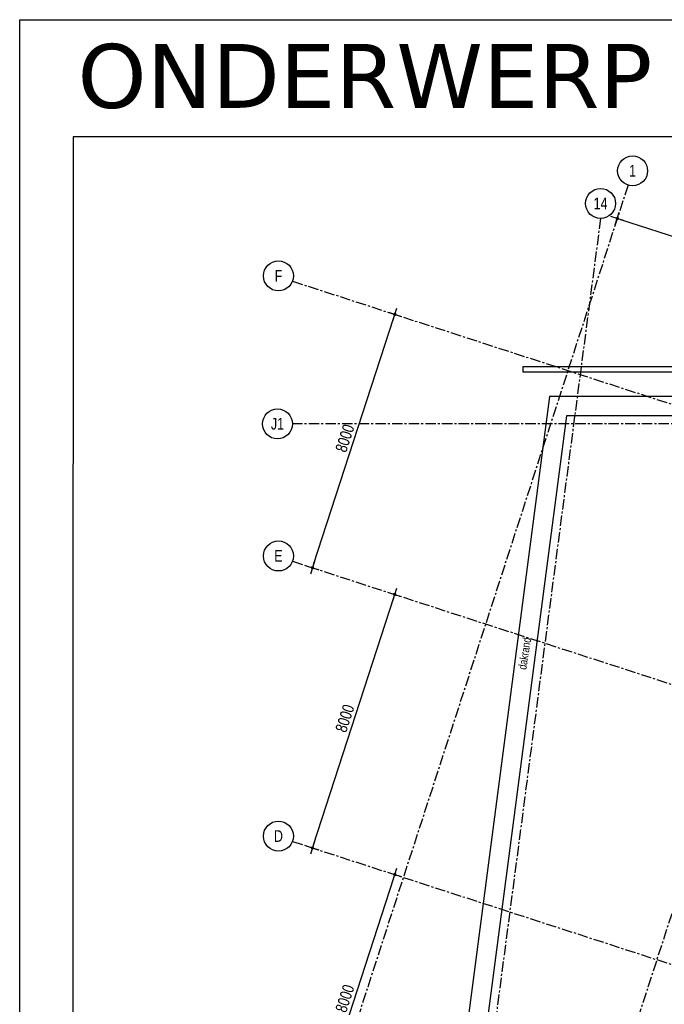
# Model space of a CAD drawing. Header units: millimetres. Extents: x -4106 to 114694, y -37499 to 54647.
# Tile 3 of 109: x -4106 to 15241, y 19017 to 48581. Entities that reach past the tile are written whole.
import ezdxf
from ezdxf.enums import TextEntityAlignment as Align

# ---------------------------------------------------------------- set-up
doc = ezdxf.new("R2010")
doc.units = ezdxf.units.MM
doc.header["$LTSCALE"] = 50
for name, pattern in [('B0301', [25, 12.5, -6.25, 0, -6.25]), ('XREF_STRAMIEN$0$B0201', [50, 31.25, -6.25, 6.25, -6.25]), ('XREF_STRAMIEN$0$B0202', [28.125, 18.75, -3.125, 3.125, -3.125])]:
    doc.linetypes.add(name, pattern=pattern)
for name, color, linetype in [('FOK_07_STRAMIEN', 13, 'B0301'), ('FOK_22_BINNENWANDEN', 2, 'Continuous'), ('XREF_05-werkset$0$AI28XH2-_STAAL', 1, 'Continuous'), ('XREF_05-werkset$0$AI47----_DAKAFW', 242, 'Continuous'), ('XREF_05-werkset$0$AT$1A---_ALGEMEEN', 7, 'Continuous'), ('XREF_STRAMIEN$0$AL$7A---_STRAMIEN', 1, 'XREF_STRAMIEN$0$B0201'), ('XREF_STRAMIEN$0$AM$1A---_ALGEMEEN', 1, 'Continuous'), ('XREF_STRAMIEN$0$BB$7A---_STRAMIEN', 7, 'Continuous'), ('XREF_STRAMIEN$0$BL$7A---_STRAMIEN', 1, 'XREF_STRAMIEN$0$B0202')]:
    doc.layers.add(name, color=color, linetype=linetype)
doc.styles.add('XREF_05-werkset$0$02_100', font='ABTPR.SHX', dxfattribs={"width": 0.8, "height": 250})
doc.styles.add('XREF_STRAMIEN$0$03_1', font='B-GBP.SHX', dxfattribs={"width": 0.8, "height": 3.5})
doc.styles.add('XREF_STRAMIEN$0$03_100', font='B-GBP.SHX', dxfattribs={"width": 0.8, "height": 350})
doc.dimstyles.new('XREF_STRAMIEN$0$03_100', dxfattribs={"dimscale": 100, "dimtxt": 2.5, "dimasz": 1, "dimexe": 2, "dimexo": 0, "dimgap": 1, "dimtad": 1, "dimdec": 0, "dimdsep": 46, "dimtxsty": 'XREF_STRAMIEN$0$03_100', "dimblk": 'XREF_STRAMIEN$0$abt-dot-m', "dimcen": 1, "dimdle": 1, "dimclre": 256, "dimclrt": 3, "dimadec": 3, "dimazin": 0, "dimtfac": 1, "dimtdec": 4, "dimtix": 1, "dimtmove": 2, "dimatfit": 3, "dimldrblk": 'XREF_STRAMIEN$0$dot', "dimfxl": 1, "dimtolj": 1, "dimtzin": 0, "dimarcsym": 0})

# ---------------------------------------------------------------- blocks, each defined once
blk = doc.blocks.new('XREF_05-werkset')
at = {"layer": 'XREF_05-werkset$0$AI28XH2-_STAAL', "color": 252}
blk.add_lwpolyline([(16948, 37995), (11006, 37995), (11006, 38170), (16948, 38170)], close=True, dxfattribs=at)
at = {"layer": 'XREF_05-werkset$0$AI47----_DAKAFW'}
for points in [[(17776, 37270), (11796, 37270), (6568, -2657), (42250, -14237)], [(17700, 36690), (12305, 36690), (7205, -2254), (42784, -13801)]]:
    blk.add_lwpolyline(points, dxfattribs=at)
at = {"layer": 'XREF_05-werkset$0$AT$1A---_ALGEMEEN', "color": 7, "style": 'XREF_05-werkset$0$02_100', "width": 0.8}
blk.add_text('dakrand', height=250, rotation=81.121, dxfattribs=at).set_placement((11097, 29053))
blk = doc.blocks.new('XREF_STRAMIEN$0$B-S-00-00VY')
at = {"layer": 'XREF_STRAMIEN$0$BL$7A---_STRAMIEN', "color": 1, "linetype": 'Continuous'}
blk.add_circle((0, -4.5), 4.5, dxfattribs=at)
at = {"layer": 'XREF_STRAMIEN$0$BB$7A---_STRAMIEN', "color": 3, "style": 'XREF_STRAMIEN$0$03_1', "width": 0.8}
blk.add_attdef('STRAMIEN', text='', height=3.5, dxfattribs=at).set_placement((0, -4.48), align=Align.MIDDLE)
blk = doc.blocks.new('XREF_STRAMIEN$0$abt-dot-m')
for p, q in [((-2, 0), (0, 0)), ((0, 0), (2, 0))]:
    blk.add_line(p, q)
at = {"color": 1, "const_width": 0.5}
blk.add_lwpolyline([(-0.25, 0, 1), (0.25, 0, 1)], format="xyb", close=True, dxfattribs=at)
blk = doc.blocks.new('*D255')
at = {"layer": 'Defpoints', "color": 0}
for p in [(13768, 42423), (21377, 39953), (21439, 40143)]:
    blk.add_point(p, dxfattribs=at)
at = {"layer": 'XREF_STRAMIEN$0$AM$1A---_ALGEMEEN', "lineweight": -2}
for p, q in [((13768, 42423), (13891, 42803)), ((21377, 39953), (21500, 40334))]:
    blk.add_line(p, q, dxfattribs=at)
at = {"layer": 'XREF_STRAMIEN$0$AM$1A---_ALGEMEEN', "color": 0, "lineweight": -2}
blk.add_line((13924, 42582), (21344, 40174), dxfattribs=at)
at = {"layer": 'XREF_STRAMIEN$0$AM$1A---_ALGEMEEN', "color": 0, "lineweight": -2, "xscale": 100, "yscale": 100, "zscale": 100}
for p, rotation in [((13829, 42613), 162.0199999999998), ((21439, 40143), 342.0199999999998)]:
    blk.add_blockref('XREF_STRAMIEN$0$abt-dot-m', p, dxfattribs=dict(at, rotation=rotation))
at = {"layer": 'XREF_STRAMIEN$0$AM$1A---_ALGEMEEN', "color": 3, "insert": (17719, 41640), "char_height": 350, "attachment_point": 5, "rotation": 342.02, "style": 'XREF_STRAMIEN$0$03_100'}
blk.add_mtext('\\A1;8000', dxfattribs=at)
blk = doc.blocks.new('XREF_STRAMIEN$0$dot')
at = {"color": 1, "const_width": 0.5}
blk.add_lwpolyline([(-0.25, 0, 1), (0.25, 0, 1)], format="xyb", close=True, dxfattribs=at)
blk = doc.blocks.new('*D257')
at = {"layer": 'Defpoints', "color": 0}
for p in [(6960, 22973), (7151, 22912), (4491, 15364)]:
    blk.add_point(p, dxfattribs=at)
at = {"layer": 'XREF_STRAMIEN$0$AM$1A---_ALGEMEEN', "color": 0, "lineweight": -2}
blk.add_line((4712, 15397), (7120, 22817), dxfattribs=at)
at = {"layer": 'XREF_STRAMIEN$0$AM$1A---_ALGEMEEN', "lineweight": -2}
for p, q in [((6960, 22973), (7341, 22850)), ((4491, 15364), (4871, 15241))]:
    blk.add_line(p, q, dxfattribs=at)
at = {"layer": 'XREF_STRAMIEN$0$AM$1A---_ALGEMEEN', "color": 0, "lineweight": -2, "xscale": 100, "yscale": 100, "zscale": 100}
for p, rotation in [((7151, 22912), 72.01999999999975), ((4681, 15302), 252.0199999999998)]:
    blk.add_blockref('XREF_STRAMIEN$0$abt-dot-m', p, dxfattribs=dict(at, rotation=rotation))
at = {"layer": 'XREF_STRAMIEN$0$AM$1A---_ALGEMEEN', "color": 3, "insert": (5654, 19192), "char_height": 350, "attachment_point": 5, "rotation": 72.02, "style": 'XREF_STRAMIEN$0$03_100'}
blk.add_mtext('\\A1;8000', dxfattribs=at)
blk = doc.blocks.new('*D258')
at = {"layer": 'Defpoints', "color": 0}
for p in [(6960, 31384), (7151, 31322), (4491, 23775)]:
    blk.add_point(p, dxfattribs=at)
at = {"layer": 'XREF_STRAMIEN$0$AM$1A---_ALGEMEEN', "lineweight": -2}
for p, q in [((6960, 31384), (7341, 31261)), ((4491, 23775), (4871, 23651))]:
    blk.add_line(p, q, dxfattribs=at)
at = {"layer": 'XREF_STRAMIEN$0$AM$1A---_ALGEMEEN', "color": 0, "lineweight": -2}
blk.add_line((4712, 23808), (7120, 31227), dxfattribs=at)
at = {"layer": 'XREF_STRAMIEN$0$AM$1A---_ALGEMEEN', "color": 0, "lineweight": -2, "xscale": 100, "yscale": 100, "zscale": 100}
for p, rotation in [((7151, 31322), 72.01999999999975), ((4681, 23713), 252.0199999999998)]:
    blk.add_blockref('XREF_STRAMIEN$0$abt-dot-m', p, dxfattribs=dict(at, rotation=rotation))
at = {"layer": 'XREF_STRAMIEN$0$AM$1A---_ALGEMEEN', "color": 3, "insert": (5654, 27603), "char_height": 350, "attachment_point": 5, "rotation": 72.02, "style": 'XREF_STRAMIEN$0$03_100'}
blk.add_mtext('\\A1;8000', dxfattribs=at)
blk = doc.blocks.new('*D259')
at = {"layer": 'Defpoints', "color": 0}
for p in [(6960, 39795), (7151, 39733), (4491, 32186)]:
    blk.add_point(p, dxfattribs=at)
at = {"layer": 'XREF_STRAMIEN$0$AM$1A---_ALGEMEEN', "color": 0, "lineweight": -2}
blk.add_line((4712, 32219), (7120, 39638), dxfattribs=at)
at = {"layer": 'XREF_STRAMIEN$0$AM$1A---_ALGEMEEN', "lineweight": -2}
for p, q in [((6960, 39795), (7341, 39671)), ((4491, 32186), (4871, 32062))]:
    blk.add_line(p, q, dxfattribs=at)
at = {"layer": 'XREF_STRAMIEN$0$AM$1A---_ALGEMEEN', "color": 0, "lineweight": -2, "xscale": 100, "yscale": 100, "zscale": 100}
for p, rotation in [((7151, 39733), 72.01999999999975), ((4681, 32124), 252.0199999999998)]:
    blk.add_blockref('XREF_STRAMIEN$0$abt-dot-m', p, dxfattribs=dict(at, rotation=rotation))
at = {"layer": 'XREF_STRAMIEN$0$AM$1A---_ALGEMEEN', "color": 3, "insert": (5654, 36013), "char_height": 350, "attachment_point": 5, "rotation": 72.02, "style": 'XREF_STRAMIEN$0$03_100'}
blk.add_mtext('\\A1;8000', dxfattribs=at)
blk = doc.blocks.new('A$C346C0858')
at = {"layer": 'Defpoints'}
for points in [[(0, 0), (0, 84000), (118800, 84000), (118800, 0)], [(1569, 1982), (110153, 1982), (110153, 80482), (1600, 80482)]]:
    blk.add_lwpolyline(points, close=True, dxfattribs=at)
at = {"layer": 'Defpoints', "insert": (1735, 83272), "char_height": 1920, "width": 14770.21, "attachment_point": 1}
blk.add_mtext('{\\fVerdana|b0|i0|c0|p34;ONDERWERP}', dxfattribs=at)
blk = doc.blocks.new('XREF_STRAMIEN')
at = {"layer": 'XREF_STRAMIEN$0$AL$7A---_STRAMIEN', "ltscale": 0.2}
for p, q in [((13327.6, 42612.9), (6639.6, -8462.8)), ((4081.1, 40729.3), (99881.1, 9638.9)), ((99881.1, 36444.7), (4081.1, 36444.7)), ((4081.1, 32318.5), (99881.1, 1228.2)), ((4081.1, 23907.8), (99881.1, -7182.6))]:
    blk.add_line(p, q, dxfattribs=at)
for points in [[(14153.9, 43612.9), (4081.1, 12575.2)], [(22564.6, 43612.9), (5757.2, -8176.5)]]:
    blk.add_lwpolyline(points, dxfattribs=at)
ref = blk.add_blockref('XREF_STRAMIEN$0$B-S-00-00VY', (14289.8, 44491.9), dxfattribs=dict(xscale=100, yscale=100.0000000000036))
ref.add_attrib('STRAMIEN', '1', dxfattribs={"layer": 'XREF_STRAMIEN$0$BB$7A---_STRAMIEN', "color": 3, "height": 350, "style": 'XREF_STRAMIEN$0$03_100', "width": 0.8}).set_placement((14289.8, 44044.4), align=Align.MIDDLE)
ref = blk.add_blockref('XREF_STRAMIEN$0$B-S-00-00VY', (13327.6, 43512.9), dxfattribs=dict(xscale=100, yscale=100.0000000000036))
ref.add_attrib('STRAMIEN', '14', dxfattribs={"layer": 'XREF_STRAMIEN$0$BB$7A---_STRAMIEN', "color": 3, "height": 350, "style": 'XREF_STRAMIEN$0$03_100', "width": 0.8}).set_placement((13327.6, 43065.4), align=Align.MIDDLE)
ref = blk.add_blockref('XREF_STRAMIEN$0$B-S-00-00VY', (3660.4, 41338.9), dxfattribs=dict(xscale=100, yscale=100.0000000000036))
ref.add_attrib('STRAMIEN', 'F', dxfattribs={"layer": 'XREF_STRAMIEN$0$BB$7A---_STRAMIEN', "color": 3, "height": 350, "style": 'XREF_STRAMIEN$0$03_100', "width": 0.8}).set_placement((3660.4, 40891.4), align=Align.MIDDLE)
ref = blk.add_blockref('XREF_STRAMIEN$0$B-S-00-00VY', (3631.1, 36894.7), dxfattribs=dict(xscale=100, yscale=100.0000000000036))
ref.add_attrib('STRAMIEN', 'J1', dxfattribs={"layer": 'XREF_STRAMIEN$0$BB$7A---_STRAMIEN', "color": 3, "height": 350, "style": 'XREF_STRAMIEN$0$03_100', "width": 0.8}).set_placement((3631.1, 36447.2), align=Align.MIDDLE)
ref = blk.add_blockref('XREF_STRAMIEN$0$B-S-00-00VY', (3660.4, 32928.2), dxfattribs=dict(xscale=100, yscale=100.0000000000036))
ref.add_attrib('STRAMIEN', 'E', dxfattribs={"layer": 'XREF_STRAMIEN$0$BB$7A---_STRAMIEN', "color": 3, "height": 350, "style": 'XREF_STRAMIEN$0$03_100', "width": 0.8}).set_placement((3660.4, 32480.7), align=Align.MIDDLE)
ref = blk.add_blockref('XREF_STRAMIEN$0$B-S-00-00VY', (3660.4, 24517.4), dxfattribs=dict(xscale=100, yscale=100.0000000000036))
ref.add_attrib('STRAMIEN', 'D', dxfattribs={"layer": 'XREF_STRAMIEN$0$BB$7A---_STRAMIEN', "color": 3, "height": 350, "style": 'XREF_STRAMIEN$0$03_100', "width": 0.8}).set_placement((3660.4, 24069.9), align=Align.MIDDLE)
at = {"layer": 'XREF_STRAMIEN$0$AM$1A---_ALGEMEEN'}
for p1, p2, distance, picture, middle in [((13767.6, 42422.7), (21376.9, 39953.2), 200, '*D255', (17718.9, 41639.8)), ((4490.9, 32185.5), (6960.3, 39794.9), -200, '*D259', (5654.3, 36013.4)), ((4490.9, 23774.8), (6960.3, 31384.1), -200, '*D258', (5654.3, 27602.6)), ((4490.9, 15364.1), (6960.3, 22973.4), -200, '*D257', (5654.3, 19191.9))]:
    dim = blk.add_aligned_dim(p1=p1, p2=p2, distance=distance, dimstyle='XREF_STRAMIEN$0$03_100', dxfattribs=at)
    dim.commit()
    dim.dimension.update_dxf_attribs({"geometry": picture, "text_midpoint": middle})

msp = doc.modelspace()

# ---------------------------------------------------------------- block references
at = {"layer": 'Defpoints'}
msp.add_blockref('A$C346C0858', (-4105.9, -35419.3), dxfattribs=at)
at = {"layer": 'FOK_07_STRAMIEN'}
msp.add_blockref('XREF_STRAMIEN', (0, 0), dxfattribs=at)
at = {"layer": 'FOK_22_BINNENWANDEN'}
msp.add_blockref('XREF_05-werkset', (0, 0), dxfattribs=at)

doc.saveas('drawing.dxf')
